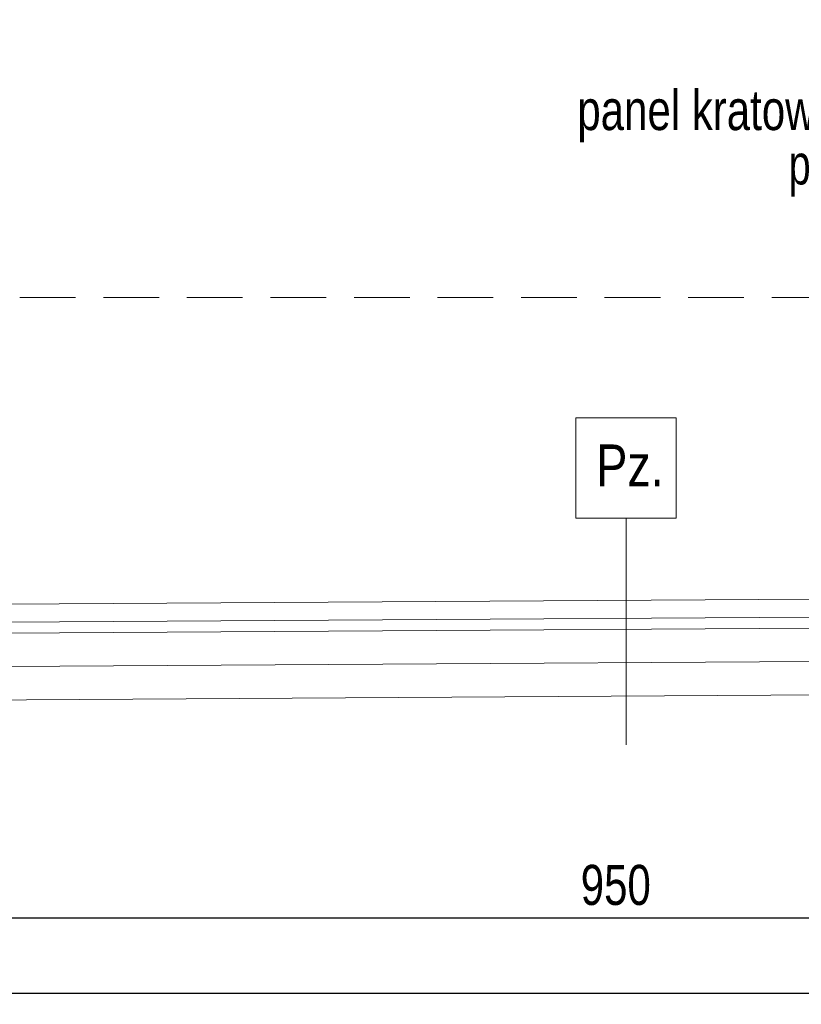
# Model space of a CAD drawing. Header units: inches. Extents: x 43593 to 117387, y -66787 to -26237.
# Tile 177 of 256: x 50407 to 50758, y -33446 to -33004. Entities that reach past the tile are written whole.
import ezdxf
from ezdxf.enums import TextEntityAlignment as Align

# ---------------------------------------------------------------- set-up
doc = ezdxf.new("R2010")
doc.units = ezdxf.units.IN
doc.header["$MEASUREMENT"] = 0
doc.linetypes.add('HIDDEN', pattern=[0.375, 0.25, -0.125])
doc.layers.get('0').update_dxf_attribs({"lineweight": 0})
doc.layers.get('Defpoints').update_dxf_attribs({"lineweight": 0})
doc.layers.add('08b-opisy konstr.', color=64, linetype='Continuous')
for name, color, linetype, lineweight in [('A2.1-wymiary', 30, 'Continuous', 0), ('p--elewacja cienka', 251, 'Continuous', 0), ('p--przekrój-cienki', 2, 'Continuous', 5), ('p--symbole ścian', 61, 'Continuous', 0)]:
    doc.layers.add(name, color=color, linetype=linetype, lineweight=lineweight)
doc.styles.add('1-100', font='arial.ttf', dxfattribs={"width": 0.75, "height": 18})
doc.styles.get("Standard").update_dxf_attribs({"font": 'arial.ttf', "width": 0.75})
doc.dimstyles.new('1-100', dxfattribs={"dimtxt": 18, "dimasz": 10, "dimexe": 5, "dimexo": 5, "dimgap": 0.09, "dimtad": 0, "dimdsep": 46, "dimtxsty": '1-100', "dimblk": 'OBLIQUE', "dimcen": 0.09, "dimadec": 0, "dimazin": 0, "dimtfac": 1, "dimtdec": 4, "dimtix": 1, "dimtofl": 0, "dimtmove": 0, "dimatfit": 3, "dimldrblk": 'OBLIQUE', "dimfxl": 5, "dimfxlon": 1, "dimtvp": 0.7, "dimtolj": 1, "dimtzin": 0, "dimarcsym": 0})

# ---------------------------------------------------------------- blocks, each defined once
blk = doc.blocks.new('_OBLIQUE')
at = {"color": 0, "linetype": 'ByBlock', "lineweight": -2}
for p, q in [((-0.5, -0.5), (0.5, 0.5)), ((0, 0), (0, 0))]:
    blk.add_line(p, q, dxfattribs=at)
blk = doc.blocks.new('*D2418')
at = {"layer": 'A2.1-wymiary', "color": 0, "linetype": 'Continuous', "lineweight": -2}
for p, q in [((50199.61, -33402.13), (50199.61, -33412.13)), ((51149.61, -33402.13), (51149.61, -33412.13)), ((50199.61, -33407.13), (51149.61, -33407.13))]:
    blk.add_line(p, q, dxfattribs=at)
at = {"layer": 'Defpoints', "color": 0}
for p in [(50199.61, -33212.49), (51149.61, -33212.49), (51149.61, -33407.13)]:
    blk.add_point(p, dxfattribs=at)
at = {"layer": 'A2.1-wymiary', "color": 0, "lineweight": -2, "xscale": 10, "yscale": 10, "zscale": 10, "rotation": 180}
blk.add_blockref('_OBLIQUE', (50199.61, -33407.13), dxfattribs=at)
at = {"layer": 'A2.1-wymiary', "color": 0, "lineweight": -2, "xscale": 10, "yscale": 10, "zscale": 10}
blk.add_blockref('_OBLIQUE', (51149.61, -33407.13), dxfattribs=at)
at = {"layer": 'A2.1-wymiary', "color": 0, "linetype": 'Continuous', "lineweight": 5, "ltscale": 8, "insert": (50674.61, -33392.43), "char_height": 18, "attachment_point": 5, "style": '1-100'}
blk.add_mtext('\\A1;950', dxfattribs=at)
blk = doc.blocks.new('*D2496')
at = {"layer": 'A2.1-wymiary', "color": 0, "linetype": 'Continuous', "lineweight": -2}
for p, q in [((48716.61, -33435.9), (48716.61, -33445.9)), ((51299.61, -33435.9), (51299.61, -33445.9)), ((48716.61, -33440.9), (51299.61, -33440.9))]:
    blk.add_line(p, q, dxfattribs=at)
at = {"layer": 'Defpoints', "color": 0}
for p in [(48716.61, -33391.16), (51299.61, -33402.13), (51299.61, -33440.9)]:
    blk.add_point(p, dxfattribs=at)
at = {"layer": 'A2.1-wymiary', "color": 0, "lineweight": -2, "xscale": 10, "yscale": 10, "zscale": 10, "rotation": 180}
blk.add_blockref('_OBLIQUE', (48716.61, -33440.9), dxfattribs=at)
at = {"layer": 'A2.1-wymiary', "color": 0, "lineweight": -2, "xscale": 10, "yscale": 10, "zscale": 10}
blk.add_blockref('_OBLIQUE', (51299.61, -33440.9), dxfattribs=at)
at = {"layer": 'A2.1-wymiary', "color": 0, "linetype": 'Continuous', "lineweight": 5, "ltscale": 8, "insert": (50008.11, -33426.2), "char_height": 18, "attachment_point": 5, "style": '1-100'}
blk.add_mtext('\\A1;2583', dxfattribs=at)

msp = doc.modelspace()

# ---------------------------------------------------------------- linework, layer by layer
at = {"layer": 'p--elewacja cienka', "linetype": 'HIDDEN', "lineweight": 5, "ltscale": 100}
msp.add_line((48719.613, -33128.666), (51149.613, -33128.666), dxfattribs=at)
at = {"layer": 'p--przekrój-cienki', "linetype": 'Continuous', "ltscale": 35}
for points in [[(51299.613, -33260.666), (51149.613, -33261.666), (49216.613, -33273.666)], [(51292.613, -33268.713), (51149.664, -33269.666), (49216.662, -33281.666)], [(51292.613, -33273.713), (51149.696, -33274.666), (49216.693, -33286.666)], [(51282.78, -33288.779), (51149.793, -33289.666), (49216.787, -33301.666)], [(51299.899, -33303.665), (51149.89, -33304.665), (49216.88, -33316.665)]]:
    msp.add_lwpolyline(points, dxfattribs=at)
at = {"layer": 'p--symbole ścian', "lineweight": 9}
msp.add_line((50679.207, -33227.64), (50679.207, -33329.426), dxfattribs=at)
msp.add_lwpolyline([(50656.707, -33227.64), (50701.707, -33227.64), (50701.707, -33182.64), (50656.707, -33182.64)], close=True, dxfattribs=at)

# ---------------------------------------------------------------- texts
at = {"layer": '08b-opisy konstr.', "char_height": 18, "attachment_point": 3, "style": '1-100'}
for s, insert, width in [('projektowane ogrodzenie \\Ppanel kratowy, szer. 250 cm, wys. 123 cm', (51007.387, -33005.492), 501.12066), ('{\\W0.7059;podwalina betonowa wys. 20 cm}', (51007.733, -33059.909), 327.02474)]:
    msp.add_mtext(s, dxfattribs=dict(at, insert=insert, width=width))
at = {"layer": 'p--symbole ścian', "lineweight": 9, "width": 0.8}
msp.add_text('Pz.', height=18.75, dxfattribs=at).set_placement((50680.999, -33194.624), align=Align.TOP_CENTER)

# ---------------------------------------------------------------- dimensions: what is measured, and where the dimension line sits
at = {"layer": 'A2.1-wymiary', "linetype": 'Continuous', "lineweight": 5}
for base, p1, p2, picture, middle in [((51149.613, -33407.129), (50199.613, -33212.492), (51149.613, -33212.492), '*D2418', (50674.613, -33392.427)), ((51299.613, -33440.9), (48716.613, -33391.163), (51299.613, -33402.129), '*D2496', (50008.113, -33426.198))]:
    dim = msp.add_linear_dim(base=base, p1=p1, p2=p2, dimstyle='1-100', override={"dimtxt": 18, "dimtvp": 0.8}, dxfattribs=at)
    dim.commit()
    dim.dimension.update_dxf_attribs({"geometry": picture, "text_midpoint": middle})

doc.saveas('drawing.dxf')
